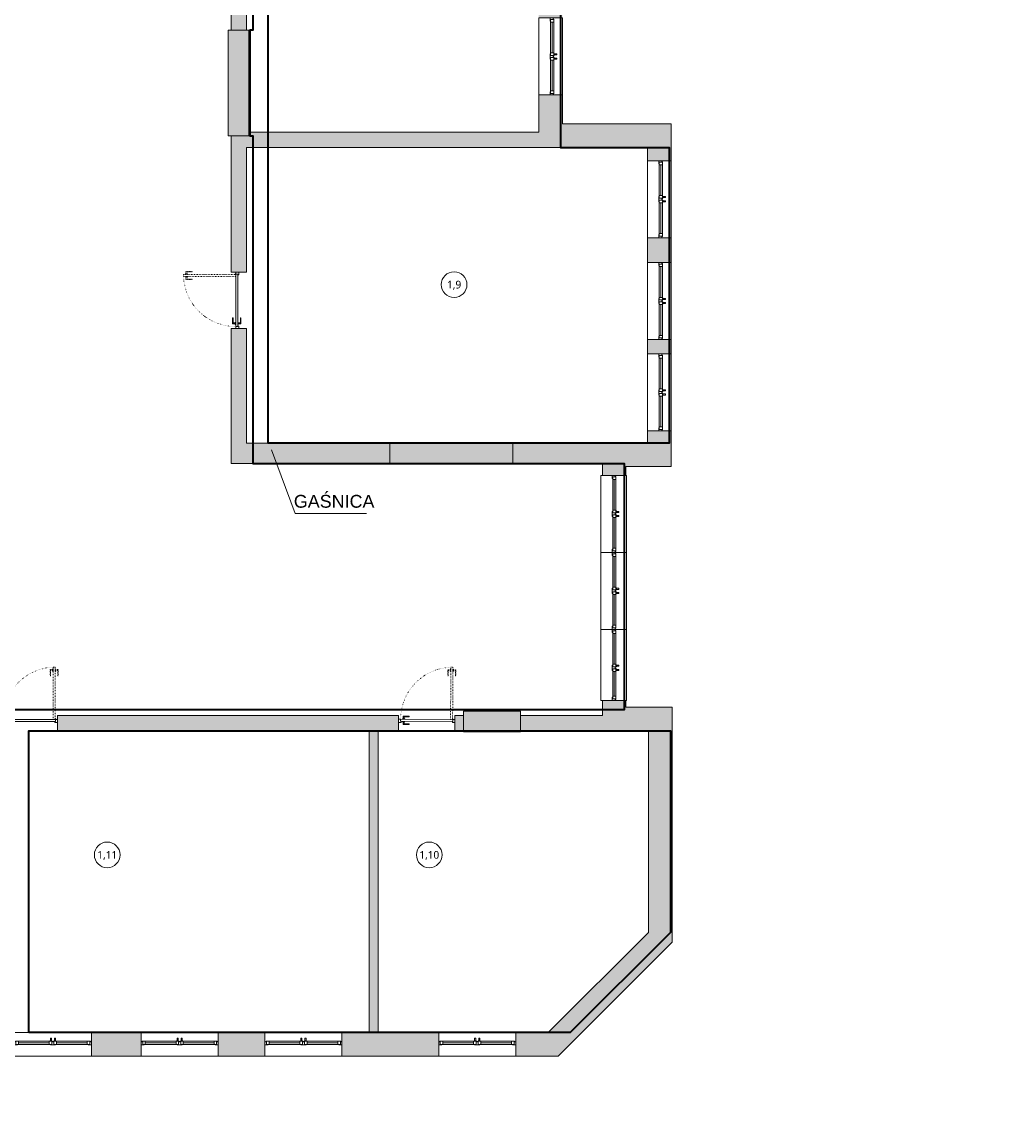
# Model space of a CAD drawing. Header units: millimetres. Extents: x -221 to 149158, y -114258 to 0.
# Tile 158 of 219: x 99992 to 101913, y -54940 to -52789. Entities that reach past the tile are written whole.
import ezdxf
from ezdxf.enums import TextEntityAlignment as Align

# ---------------------------------------------------------------- set-up
doc = ezdxf.new("R2010")
doc.units = ezdxf.units.MM
doc.linetypes.add('ACAD_ISO03W100', pattern=[30, 12, -18])
doc.linetypes.add('ACAD_ISO07W100', pattern=[3, 0, -3])
doc.layers.get('0').update_dxf_attribs({"lineweight": 0})
doc.layers.add('A-przekrycieram.ART', color=7, linetype='Continuous', lineweight=0, true_color=0xffffff)
for name, color, linetype, lineweight in [('opis..KF', 250, 'Continuous', 15), ('powierzchnie', 21, 'Continuous', 50), ('stolarka_arch', 250, 'Continuous', 5), ('wymiar..KF', 12, 'Continuous', 5), ('wypełnienie istn..KF', 250, 'Continuous', 0), ('ściany ist..KF', 61, 'Continuous', 5)]:
    doc.layers.add(name, color=color, linetype=linetype, lineweight=lineweight)
doc.styles.add('ARCH', font='segoeuil.ttf')
doc.styles.add('DIM', font='simplex.shx', dxfattribs={"width": 0.6})
doc.styles.get("Standard").update_dxf_attribs({"font": 'arial.ttf'})
doc.dimstyles.new('100-STD', dxfattribs={"dimscale": 10, "dimtxt": 1.3, "dimasz": 0.15, "dimexe": 5, "dimexo": 10, "dimgap": 0.4, "dimtad": 1, "dimdec": 1, "dimrnd": 0.5, "dimdsep": 46, "dimtxsty": 'DIM', "dimblk": 'KR21', "dimcen": 1, "dimdle": 10, "dimse1": 1, "dimse2": 1, "dimclrd": 256, "dimclre": 256, "dimclrt": 256, "dimadec": 0, "dimazin": 0, "dimtfac": 1, "dimtdec": 1, "dimtmove": 2, "dimatfit": 3, "dimldrblk": 'KR21', "dimfxl": 1, "dimtvp": 5.6, "dimtolj": 1, "dimtzin": 2, "dimarcsym": 0})

# ---------------------------------------------------------------- blocks, each defined once
blk = doc.blocks.new('KR21')
at = {"ltscale": 100}
blk.add_line((0, -5), (0, 5), dxfattribs=at)
at = {"ltscale": 100, "const_width": 0.84}
blk.add_lwpolyline([(-2.5, -2.5), (2.6, 2.6)], dxfattribs=at)
blk = doc.blocks.new('*D582')
at = {"layer": 'Defpoints', "color": 0, "linetype": 'ByBlock', "transparency": 16777216}
for p in [(0, -54123.3), (135331.4, -54123.3), (135533.8, -54575.5)]:
    blk.add_point(p, dxfattribs=at)
at = {"layer": 'wymiar..KF', "linetype": 'Continuous', "lineweight": -2, "transparency": 16777216}
blk.add_line((135331.4, -54574), (135331.4, -54124.8), dxfattribs=at)
at = {"layer": 'wymiar..KF', "linetype": 'ByBlock', "lineweight": -2, "transparency": 16777216, "xscale": 1.5, "yscale": 1.5, "zscale": 1.5}
for p, rotation in [((135331.4, -54123.3), 90), ((135331.4, -54575.5), 270)]:
    blk.add_blockref('KR21', p, dxfattribs=dict(at, rotation=rotation))
at = {"layer": 'wymiar..KF', "linetype": 'ByBlock', "transparency": 16777216, "insert": (135320.9, -54349.4), "char_height": 13, "attachment_point": 5, "rotation": 90, "style": 'DIM'}
blk.add_mtext('\\A1;452', dxfattribs=at)
blk = doc.blocks.new('*D583')
at = {"layer": 'Defpoints', "color": 0, "linetype": 'ByBlock', "transparency": 16777216}
for p in [(-202.4, -53646.3), (135612.3, -53646.3), (0, -54123.3)]:
    blk.add_point(p, dxfattribs=at)
at = {"layer": 'wymiar..KF', "linetype": 'Continuous', "lineweight": -2, "transparency": 16777216}
blk.add_line((-202.4, -54121.8), (-202.4, -53647.8), dxfattribs=at)
at = {"layer": 'wymiar..KF', "linetype": 'ByBlock', "lineweight": -2, "transparency": 16777216, "xscale": 1.5, "yscale": 1.5, "zscale": 1.5}
for p, rotation in [((-202.4, -53646.3), 90), ((-202.4, -54123.3), 270)]:
    blk.add_blockref('KR21', p, dxfattribs=dict(at, rotation=rotation))
at = {"layer": 'wymiar..KF', "linetype": 'ByBlock', "transparency": 16777216, "insert": (-212.9, -53884.8), "char_height": 13, "attachment_point": 5, "rotation": 90, "style": 'DIM'}
blk.add_mtext('\\A1;477', dxfattribs=at)
blk = doc.blocks.new('*U650')
at = {"layer": 'stolarka_arch', "linetype": 'ACAD_ISO03W100', "lineweight": 0, "ltscale": 0.1}
for points in [[(3.5, 97), (-1.5, 97), (-1.5, 85), (-0.5, 85), (-0.5, 95), (3.5, 95)], [(3.5, 98), (3.5, 94), (4.5, 94), (4.5, 98)], [(4.5, 102), (4.5, 0), (8.5, 0), (8.5, 102)], [(9.5, 98), (9.5, 94), (8.5, 94), (8.5, 98)], [(9.5, 97), (14.5, 97), (14.5, 85), (13.5, 85), (13.5, 95), (9.5, 95)]]:
    blk.add_lwpolyline(points, close=True, dxfattribs=at)
at = {"layer": 'stolarka_arch'}
for points in [[(5, -4), (5, -6), (0, -6), (0, 0), (4, 0), (4, -4), (5, -4)], [(106, 0), (4, 0), (4, -4), (106, -4)], [(101, 1), (101, 6), (89, 6), (89, 5), (99, 5), (99, 1)], [(102, 1), (98, 1), (98, 0), (102, 0)], [(105, -4), (105, -6), (110, -6), (110, 0), (106, 0), (106, -4), (105, -4)], [(101, -5), (101, -10), (89, -10), (89, -9), (99, -9), (99, -5)], [(102, -5), (98, -5), (98, -4), (102, -4)]]:
    blk.add_lwpolyline(points, close=True, dxfattribs=at)
blk.add_circle((4, 0.5), 0.5, dxfattribs=at)
at = {"layer": 'stolarka_arch', "linetype": 'ACAD_ISO07W100', "lineweight": 0, "ltscale": 0.5}
blk.add_arc((4, 0), 102, 0, 89.6506, dxfattribs=at)
blk = doc.blocks.new('*U1035')
at = {"layer": 'stolarka_arch', "lineweight": 0}
blk.add_lwpolyline([(0, 0), (150, 0), (150, -50), (0, -50)], close=True, dxfattribs=at)
at = {"layer": 'stolarka_arch'}
for points in [[(0, -22), (6, -22), (6, -23), (3, -23), (3, -28), (0, -28)], [(3, -23), (8, -23), (8, -29), (2, -29), (2, -28), (3, -28)], [(8, -26), (68, -26), (68, -23), (8, -23)], [(8, -26), (68, -26), (68, -29), (8, -29)], [(73, -23), (68, -23), (68, -29), (74, -29), (74, -28), (73, -28)], [(73, -30), (69, -30), (69, -29), (73, -29)], [(70, -22), (80, -22), (80, -23), (77, -23), (77, -28), (73, -28), (73, -23), (70, -23)], [(72, -35), (70, -35), (70, -30), (72, -30)], [(77, -23), (82, -23), (82, -29), (76, -29), (76, -28), (77, -28)], [(81, -30), (77, -30), (77, -29), (81, -29)], [(80, -35), (78, -35), (78, -30), (80, -30)], [(142, -26), (82, -26), (82, -23), (142, -23)], [(142, -26), (82, -26), (82, -29), (142, -29)], [(147, -23), (142, -23), (142, -29), (148, -29), (148, -28), (147, -28)], [(150, -22), (144, -22), (144, -23), (147, -23), (147, -28), (150, -28)]]:
    blk.add_lwpolyline(points, close=True, dxfattribs=at)
blk = doc.blocks.new('*U1031')
at = {"layer": 'stolarka_arch', "lineweight": 0}
blk.add_lwpolyline([(0, 0), (138.4, 0), (138.4, -50), (0, -50)], close=True, dxfattribs=at)
at = {"layer": 'stolarka_arch'}
for points in [[(0, -22), (6, -22), (6, -23), (3, -23), (3, -28), (0, -28)], [(3, -23), (8, -23), (8, -29), (2, -29), (2, -28), (3, -28)], [(8, -26), (68, -26), (68, -23), (8, -23)], [(8, -26), (68, -26), (68, -29), (8, -29)], [(73, -23), (68, -23), (68, -29), (74, -29), (74, -28), (73, -28)], [(73, -30), (69, -30), (69, -29), (73, -29)], [(70, -22), (80, -22), (80, -23), (77, -23), (77, -28), (73, -28), (73, -23), (70, -23)], [(72, -35), (70, -35), (70, -30), (72, -30)], [(77, -23), (82, -23), (82, -29), (76, -29), (76, -28), (77, -28)], [(81, -30), (77, -30), (77, -29), (81, -29)], [(80, -35), (78, -35), (78, -30), (80, -30)], [(130.4, -26), (82, -26), (82, -23), (130.4, -23)], [(130.4, -26), (82, -26), (82, -29), (130.4, -29)], [(135.4, -23), (130.4, -23), (130.4, -29), (136.4, -29), (136.4, -28), (135.4, -28)], [(138.4, -22), (132.4, -22), (132.4, -23), (135.4, -23), (135.4, -28), (138.4, -28)]]:
    blk.add_lwpolyline(points, close=True, dxfattribs=at)
blk = doc.blocks.new('*U985')
at = {"layer": 'stolarka_arch', "lineweight": 0}
blk.add_lwpolyline([(0, 0), (150, 0), (150, -46), (0, -46)], close=True, dxfattribs=at)
at = {"layer": 'stolarka_arch'}
for points in [[(0, -22), (6, -22), (6, -23), (3, -23), (3, -28), (0, -28)], [(3, -23), (8, -23), (8, -29), (2, -29), (2, -28), (3, -28)], [(8, -26), (68, -26), (68, -23), (8, -23)], [(8, -26), (68, -26), (68, -29), (8, -29)], [(73, -23), (68, -23), (68, -29), (74, -29), (74, -28), (73, -28)], [(73, -30), (69, -30), (69, -29), (73, -29)], [(70, -22), (80, -22), (80, -23), (77, -23), (77, -28), (73, -28), (73, -23), (70, -23)], [(72, -35), (70, -35), (70, -30), (72, -30)], [(77, -23), (82, -23), (82, -29), (76, -29), (76, -28), (77, -28)], [(81, -30), (77, -30), (77, -29), (81, -29)], [(80, -35), (78, -35), (78, -30), (80, -30)], [(142, -26), (82, -26), (82, -23), (142, -23)], [(142, -26), (82, -26), (82, -29), (142, -29)], [(147, -23), (142, -23), (142, -29), (148, -29), (148, -28), (147, -28)], [(150, -22), (144, -22), (144, -23), (147, -23), (147, -28), (150, -28)]]:
    blk.add_lwpolyline(points, close=True, dxfattribs=at)
blk = doc.blocks.new('nr pom')
at = {"layer": 'opis..KF', "lineweight": 20}
blk.add_circle((0, 0), 25, dxfattribs=at)
at = {"layer": 'opis..KF', "style": 'ARCH'}
blk.add_attdef('00', text='', height=15, dxfattribs=at).set_placement((0, 0), align=Align.MIDDLE_CENTER)
blk = doc.blocks.new('*U1674')
at = {"layer": 'A-przekrycieram.ART'}
h = blk.add_hatch(color=256, dxfattribs=at)
h.dxf.hatch_style = 1
h.paths.add_polyline_path([(0, 4200), (5940, 4200), (5940, 0), (0, 0)])
h.paths.add_polyline_path([(200, 4100), (5840, 4100), (5840, 100), (200, 100)], flags=16)

msp = doc.modelspace()

# ---------------------------------------------------------------- hatches: boundary and pattern name
at = {"layer": 'wypełnienie istn..KF', "true_color": 0xc8c8c8}
h = msp.add_hatch(color=9, dxfattribs=at)
h.dxf.hatch_style = 1
h.paths.add_polyline_path([(95819.07, -51363.29), (94793.07, -51363.29), (94793.07, -52196.19), (94839.07, -52196.19), (94839.07, -52000.29), (94943.07, -52000.29), (94943.07, -51970.29), (94943.07, -51959.29), (94839.07, -51959.29), (94839.07, -51409.29), (95773.07, -51409.29), (95773.07, -51970.29), (95566.62, -51970.29), (95566.62, -52000.29), (95773.07, -52000.29), (95773.07, -52152.78), (95819.07, -52152.78)])
h.paths.add_polyline_path([(95566.62, -51958.27), (95363.62, -51958.27), (95363.62, -52014.27), (95566.62, -52014.27)], flags=17)
h.paths.add_polyline_path([(95363.62, -51970.29), (95063.03, -51970.29), (95063.03, -52000.29), (95174.91, -52000.29), (95174.91, -52256.82), (95204.91, -52256.82), (95204.91, -52000.29), (95363.62, -52000.29)])
h.paths.add_polyline_path([(94953.04, -51970.29), (94943.07, -51970.29), (94943.07, -52000.29), (94953.04, -52000.29)], flags=17)
h.paths.add_polyline_path([(94839.07, -52346.19), (94793.07, -52346.19), (94793.07, -52367.67), (94839.07, -52367.67)])
h.paths.add_polyline_path([(94839.07, -52517.67), (94793.07, -52517.67), (94793.07, -52539.15), (94839.07, -52539.15)])
h.paths.add_polyline_path([(94839.07, -52689.15), (94793.07, -52689.15), (94793.07, -52710.63), (94839.07, -52710.63)])
h.paths.add_polyline_path([(94839.07, -52860.63), (94793.07, -52860.63), (94793.07, -52882.1), (94839.07, -52882.1)])
h.paths.add_polyline_path([(94839.07, -53032.1), (94793.07, -53032.1), (94793.07, -53053.58), (94839.07, -53053.58)])
h.paths.add_polyline_path([(94839.07, -53203.58), (94793.07, -53203.58), (94793.07, -53225.06), (94839.07, -53225.06)])
h.paths.add_polyline_path([(94839.07, -53375.06), (94793.07, -53375.06), (94793.07, -53396.54), (94839.07, -53396.54)])
h.paths.add_polyline_path([(94839.07, -53546.54), (94793.07, -53546.54), (94793.07, -53646.29), (94871.35, -53646.29), (94871.35, -53664.91), (94917.35, -53664.91), (94917.35, -53600.29), (94839.07, -53600.29)])
h.paths.add_polyline_path([(95204.91, -53589.29), (95174.91, -53589.29), (95174.91, -53619.29), (95204.91, -53619.29)])
h.paths.add_polyline_path([(95379.17, -54140.29), (94917.35, -54140.29), (94917.35, -54103.29), (94871.35, -54103.29), (94871.35, -54123.29), (94792.89, -54123.29), (94792.89, -54575.52), (95015.63, -54797.35), (95165.58, -54797.35), (95165.58, -54751.35), (95034.63, -54751.35), (94838.89, -54556.41), (94838.89, -54170.3), (95379.17, -54170.3)])
h.paths.add_polyline_path([(95081.07, -54276.32), (94969.07, -54276.32), (94969.07, -54317.32), (95081.07, -54317.32)], flags=17)
h.paths.add_polyline_path([(95419.38, -54751.35), (95315.58, -54751.35), (95315.58, -54797.35), (95419.38, -54797.35)])
h.paths.add_polyline_path([(95797.5, -54751.32), (95776.89, -54751.32), (95776.89, -54170.3), (96189.72, -54170.3), (96189.72, -54140.29), (95489.17, -54140.29), (95489.17, -54170.3), (95746.89, -54170.3), (95746.92, -54751.32), (95569.38, -54751.32), (95569.38, -54797.32), (95797.5, -54797.32)])
h.paths.add_polyline_path([(95855.41, -54179.3), (95814.91, -54179.3), (95814.91, -54323.3), (95855.41, -54323.3)], flags=17)
h.paths.add_polyline_path([(95972.61, -54751.31), (95947.5, -54751.31), (95947.5, -54797.31), (95972.61, -54797.31)], flags=17)
h.paths.add_polyline_path([(96147.72, -54751.31), (96122.61, -54751.31), (96122.61, -54797.31), (96147.72, -54797.31)], flags=17)
h.paths.add_polyline_path([(96322.83, -54751.3), (96297.72, -54751.3), (96297.72, -54797.3), (96322.83, -54797.3)])
h.paths.add_polyline_path([(96530.27, -54751.29), (96523.96, -54751.59), (96523.96, -54453.3), (96568.41, -54453.3), (96568.41, -54276), (96523.96, -54276), (96523.96, -54179.3), (96496.96, -54179.3), (96496.96, -54751.29), (96472.83, -54751.3), (96472.83, -54797.68), (96508.57, -54797.29), (96520.04, -54811.21), (96555.39, -54782.02)])
h.paths.add_polyline_path([(96733.72, -54927.58), (96699.25, -54897.02), (96673.91, -54925.61), (96650.9, -54897.69), (96615.43, -54926.97), (96672.63, -54996.39)])
h.paths.add_polyline_path([(96872.43, -54751.27), (96862.71, -54751.27), (96862.68, -54170.3), (97191.57, -54170.3), (97191.57, -54140.29), (96808.29, -54140.29), (96808.29, -54170.3), (96835.68, -54170.3), (96835.68, -54751.28), (96828.47, -54751.28), (96798.79, -54784.76), (96833.26, -54815.36), (96849.16, -54797.28), (96872.43, -54797.27)])
h.paths.add_polyline_path([(97047.54, -54751.27), (97022.43, -54751.27), (97022.43, -54797.27), (97047.54, -54797.27)], flags=17)
h.paths.add_polyline_path([(97222.64, -54751.26), (97197.54, -54751.26), (97197.54, -54797.26), (97222.64, -54797.26)])
h.paths.add_polyline_path([(97397.75, -54751.25), (97372.64, -54751.25), (97372.64, -54797.25), (97397.75, -54797.25)], flags=17)
h.paths.add_polyline_path([(97665.99, -54170.3), (98022.84, -54170.3), (98022.84, -54140.29), (98020.65, -54140.29), (97301.57, -54140.29), (97301.57, -54170.3), (97635.99, -54170.3), (97635.99, -54751.25), (97547.75, -54751.25), (97547.75, -54797.25), (97619.99, -54797.24), (97619.99, -54924.3), (97689.99, -54924.3), (97689.99, -54878.3), (97665.99, -54878.3)])
h.paths.add_polyline_path([(97886.32, -54878.3), (97839.99, -54878.3), (97839.99, -54924.3), (97886.32, -54924.3)], flags=17)
h.paths.add_polyline_path([(98082.65, -54878.3), (98036.32, -54878.3), (98036.32, -54924.3), (98082.65, -54924.3)])
h.paths.add_polyline_path([(98278.98, -54878.3), (98232.65, -54878.3), (98232.65, -54924.3), (98278.98, -54924.3)], flags=17)
h.paths.add_polyline_path([(98499.1, -54804.3), (98523.75, -54804.3), (98523.75, -54758.3), (98483.37, -54758.3), (98483.37, -54170.3), (98763.13, -54170.3), (98763.13, -54140.29), (98132.84, -54140.29), (98132.84, -54170.3), (98452.99, -54170.3), (98452.99, -54878.3), (98428.99, -54878.3), (98428.99, -54924.3), (98498.99, -54924.3)])
h.paths.add_polyline_path([(98698.86, -54758.3), (98673.75, -54758.3), (98673.75, -54804.3), (98698.86, -54804.3)], flags=17)
h.paths.add_polyline_path([(98873.97, -54758.31), (98848.86, -54758.31), (98848.86, -54804.31), (98873.97, -54804.31)])
h.paths.add_polyline_path([(99049.07, -54758.32), (99023.97, -54758.32), (99023.97, -54804.32), (99049.07, -54804.32)], flags=17)
h.paths.add_polyline_path([(99261.68, -54758.3), (99255.37, -54758.3), (99255.37, -54170.3), (99311.37, -54170.3), (99311.37, -54140.29), (98873.13, -54140.29), (98873.13, -54170.3), (99228.37, -54170.3), (99228.37, -54758.31), (99199.07, -54758.32), (99199.07, -54804.32), (99241.01, -54804.32), (99256.75, -54822.07), (99291.3, -54791.7)])
h.paths.add_polyline_path([(99474.65, -54933.92), (99439.18, -54904.63), (99416.17, -54932.55), (99390.83, -54903.96), (99356.41, -54934.48), (99417.45, -55003.33)])
h.paths.add_polyline_path([(99724.54, -54758.3), (99594.09, -54758.3), (99594.09, -54170.3), (99951.32, -54170.3), (99951.32, -54140.29), (99421.4, -54140.29), (99421.4, -54170.3), (99567.09, -54170.3), (99567.09, -54758.3), (99559.76, -54758.3), (99534.57, -54788.86), (99570.04, -54818.15), (99581.46, -54804.3), (99724.54, -54804.3)])
h.paths.add_polyline_path([(99977.45, -54758.3), (99874.54, -54758.3), (99874.54, -54804.3), (99977.45, -54804.3)])
h.paths.add_polyline_path([(100224.61, -54758.3), (100127.45, -54758.3), (100127.45, -54804.3), (100224.61, -54804.3)], flags=17)
h.paths.add_polyline_path([(100466.02, -54758.3), (100374.61, -54758.3), (100374.61, -54804.3), (100466.02, -54804.3)], flags=17)
h.paths.add_polyline_path([(100804.82, -54758.3), (100686.95, -54758.3), (100686.95, -54170.29), (100726.39, -54170.3), (100726.39, -54140.29), (100061.38, -54140.29), (100061.38, -54170.3), (100669.09, -54170.3), (100669.09, -54758.3), (100616.02, -54758.3), (100616.02, -54804.3), (100804.82, -54804.3)])
h.paths.add_polyline_path([(101259.95, -54582.38), (101259.95, -54123.81), (101169.95, -54123.81), (101169.95, -54110.8), (101123.95, -54110.8), (101123.95, -54140.29), (100963.95, -54140.29), (100963.95, -54170.3), (101213.95, -54169.81), (101213.95, -54563.29), (101018.44, -54758.3), (100954.82, -54758.3), (100954.82, -54804.3), (101037.46, -54804.3)])
h.paths.add_polyline_path([(100963.95, -54131.79), (100852.95, -54131.79), (100852.95, -54140.29), (100852.95, -54172.29), (100963.95, -54172.29), (100963.95, -54170.3)])
h.paths.add_polyline_path([(100852.95, -54140.29), (100836.39, -54140.29), (100836.39, -54170.3), (100852.95, -54170.3)])
h.paths.add_polyline_path([(101257.95, -53585.69), (101211.95, -53585.69), (101211.95, -53609.29), (100429.95, -53609.29), (100429.95, -53386.18), (100399.95, -53386.18), (100399.95, -53649.29), (101123.95, -53649.29), (101123.95, -53672.42), (101169.95, -53672.42), (101169.95, -53655.29), (101257.95, -53655.29)])
h.paths.add_polyline_path([(99886.95, -53589.29), (99856.95, -53589.29), (99856.95, -53619.29), (99886.95, -53619.29)])
h.paths.add_polyline_path([(101257.95, -53209.01), (101211.95, -53209.01), (101211.95, -53257.37), (101257.95, -53257.37)], flags=17)
h.paths.add_polyline_path([(101257.95, -53407.37), (101211.95, -53407.37), (101211.95, -53435.69), (101257.95, -53435.69)], flags=17)
h.paths.add_polyline_path([(101257.95, -52987.29), (101045.95, -52987.29), (101045.95, -52930.84), (100999.95, -52930.84), (100999.95, -53003.29), (100434.45, -53003.29), (100434.45, -53010.79), (100399.95, -53010.79), (100399.95, -53276.18), (100429.95, -53276.18), (100429.95, -53033.29), (101211.95, -53033.29), (101211.95, -53059.01), (101257.95, -53059.01)])
h.paths.add_polyline_path([(100434.45, -52804.79), (100393.95, -52804.79), (100393.95, -53010.79), (100434.45, -53010.79)])
h.paths.add_polyline_path([(100429.95, -52678.78), (100399.95, -52678.78), (100399.95, -52804.79), (100429.95, -52804.79)])
h.paths.add_polyline_path([(101045.95, -52755.84), (100999.95, -52755.84), (100999.95, -52780.84), (101045.95, -52780.84)])
h.paths.add_polyline_path([(101045.95, -52580.84), (100999.95, -52580.84), (100999.95, -52605.84), (101045.95, -52605.84)])
h.paths.add_polyline_path([(101045.95, -52351.74), (100999.95, -52351.74), (100999.95, -52355.37), (100429.95, -52355.37), (100429.95, -52242.79), (100420.45, -52242.79), (100420.45, -52201.29), (100429.95, -52201.29), (100429.95, -51833.89), (100399.95, -51833.89), (100399.95, -52568.78), (100429.95, -52568.78), (100429.95, -52376.79), (100999.95, -52376.79), (100999.95, -52430.84), (101045.95, -52430.84)])
h.paths.add_polyline_path([(100565.45, -52201.29), (100420.45, -52201.29), (100420.45, -52242.79), (100565.45, -52242.79)], flags=17)
h.paths.add_polyline_path([(101045.95, -52179.79), (100999.95, -52179.79), (100999.95, -52201.74), (101045.95, -52201.74)], flags=17)
h.paths.add_polyline_path([(101045.95, -52007.83), (100999.95, -52007.83), (100999.95, -52029.79), (101045.95, -52029.79)], flags=17)
h.paths.add_polyline_path([(101045.95, -51835.87), (100999.95, -51835.87), (100999.95, -51857.83), (101045.95, -51857.83)], flags=17)
h.paths.add_polyline_path([(101045.95, -51619.37), (100999.95, -51619.37), (100999.95, -51685.87), (101045.95, -51685.87)], flags=17)
h.paths.add_polyline_path([(101045.95, -51363.29), (99241.95, -51363.29), (99241.95, -51469.37), (99287.95, -51469.37), (99287.95, -51409.29), (99857.95, -51409.29), (99857.95, -51609.29), (99857.95, -51649.79), (99857.95, -51724.07), (99887.95, -51724.07), (99887.95, -51409.29), (100399.95, -51409.29), (100399.95, -51724.07), (100429.95, -51724.07), (100429.95, -51409.29), (100999.95, -51409.29), (100999.95, -51469.37), (101045.95, -51469.37)])
h.paths.add_polyline_path([(99554.95, -51634.79), (99287.95, -51634.79), (99287.95, -51619.37), (99241.95, -51619.37), (99241.95, -51685.87), (99287.95, -51685.87), (99287.95, -51649.79), (99554.95, -51649.79)], flags=17)
h.paths.add_polyline_path([(99857.95, -51609.29), (99773.95, -51609.29), (99773.95, -51649.79), (99857.95, -51649.79)], flags=17)
h.paths.add_polyline_path([(99666.95, -51609.29), (99554.95, -51609.29), (99554.95, -51649.79), (99666.95, -51649.79)], flags=17)
h.paths.add_polyline_path([(99287.95, -52351.74), (99241.95, -52351.74), (99241.95, -52373.7), (99287.95, -52373.7)])
h.paths.add_polyline_path([(99287.95, -52179.79), (99241.95, -52179.79), (99241.95, -52201.74), (99287.95, -52201.74)])
h.paths.add_polyline_path([(99287.95, -52007.83), (99241.95, -52007.83), (99241.95, -52029.79), (99287.95, -52029.79)])
h.paths.add_polyline_path([(99287.95, -51835.87), (99241.95, -51835.87), (99241.95, -51857.83), (99287.95, -51857.83)])
h.paths.add_polyline_path([(99923.95, -51997.29), (99887.95, -51997.29), (99883.95, -51997.29), (99883.95, -52142.29), (99923.95, -52142.29)])
h.paths.add_polyline_path([(99883.95, -51997.29), (99887.95, -51997.29), (99887.95, -51834.07), (99857.95, -51834.07), (99857.95, -52556.79), (99858.45, -52556.79), (99858.45, -52597.29), (99857.95, -52628.53), (99887.95, -52628.53), (99887.95, -52142.29), (99883.95, -52142.29)])
h.paths.add_polyline_path([(99858.45, -52556.79), (99682.45, -52556.79), (99682.45, -52597.29), (99858.45, -52597.29)])
h.paths.add_polyline_path([(99682.45, -52556.79), (99515.45, -52556.79), (99515.45, -52586.79), (99602.95, -52586.79), (99602.95, -52592.29), (99617.95, -52592.29), (99617.95, -52586.79), (99682.45, -52586.79)])
h.paths.add_polyline_path([(99515.45, -52556.79), (99338.45, -52556.79), (99338.45, -52597.29), (99515.45, -52597.29), (99515.45, -52586.79)])
h.paths.add_polyline_path([(99338.45, -52556.79), (99288.01, -52556.79), (99287.95, -52523.7), (99241.95, -52523.7), (99241.95, -52624.29), (99287.95, -52624.29), (99287.95, -52586.79), (99338.45, -52586.79)])
h.paths.add_polyline_path([(99887.95, -52738.53), (99857.95, -52738.53), (99857.95, -52781.29), (99617.95, -52781.29), (99617.95, -52702.29), (99602.95, -52702.29), (99602.95, -52781.29), (99287.95, -52781.29), (99287.95, -52774.29), (99241.95, -52774.29), (99241.95, -52804.29), (99287.95, -52804.29), (99287.95, -52796.29), (99602.95, -52796.29), (99602.95, -52799.29), (99617.95, -52799.29), (99617.95, -52796.29), (99857.95, -52796.29), (99857.95, -52841.2), (99887.95, -52841.2)])
h.paths.add_polyline_path([(99887.95, -52951.2), (99857.95, -52951.2), (99857.95, -52988.29), (99617.95, -52988.29), (99617.95, -52909.24), (99602.95, -52909.24), (99602.95, -52988.29), (99287.95, -52988.29), (99287.95, -52954.29), (99241.95, -52954.29), (99241.95, -52972.29), (99228.74, -52972.29), (99228.74, -53018.29), (99887.95, -53018.29)])
h.paths.add_polyline_path([(99078.74, -52972.29), (98982.47, -52972.29), (98982.47, -53018.29), (99046.81, -53018.29), (99046.81, -53589.29), (98758.45, -53589.29), (98758.45, -53619.29), (99076.95, -53619.29), (99076.95, -53018.29), (99078.74, -53018.29)])
h.paths.add_polyline_path([(98832.47, -52972.29), (98712.51, -52972.29), (98712.51, -53018.29), (98832.47, -53018.29)])
h.paths.add_polyline_path([(98562.51, -52972.29), (98428.99, -52972.29), (98428.99, -53018.29), (98452.99, -53018.12), (98452.99, -53589.84), (98093.8, -53589.29), (98093.8, -53619.29), (98648.45, -53619.29), (98648.45, -53589.29), (98483.37, -53589.29), (98483.37, -53018.29), (98562.51, -53018.29)])
h.paths.add_polyline_path([(97689.99, -52972.29), (97540.88, -52972.29), (97540.88, -53018.29), (97635.99, -53018.29), (97635.99, -53589.29), (97479.97, -53589.29), (97479.97, -53619.29), (97983.8, -53619.29), (97983.8, -53589.29), (97665.99, -53589.29), (97665.99, -53018.29), (97689.99, -53018.29)])
h.paths.add_polyline_path([(97886.32, -52972.29), (97839.99, -52972.29), (97839.99, -53018.29), (97886.32, -53018.29)], flags=17)
h.paths.add_polyline_path([(98082.65, -52972.29), (98036.32, -52972.29), (98036.32, -53018.29), (98082.65, -53018.29)])
h.paths.add_polyline_path([(98278.98, -52972.29), (98232.65, -52972.29), (98232.65, -53018.29), (98278.98, -53018.29)], flags=17)
h.paths.add_polyline_path([(97206.56, -52972.29), (97047.67, -52972.29), (97047.67, -53018.29), (97074.91, -53018.29), (97074.91, -53328.29), (97104.91, -53328.29), (97104.91, -53018.29), (97206.56, -53018.29)])
h.paths.add_polyline_path([(97390.88, -52972.29), (97356.56, -52972.29), (97356.56, -53018.29), (97390.88, -53018.29)])
h.paths.add_polyline_path([(97105.41, -53328.29), (97062.91, -53328.29), (97062.91, -53570.29), (97105.41, -53570.29)])
h.paths.add_polyline_path([(97369.97, -53589.29), (97104.91, -53589.29), (97104.91, -53570.29), (97074.91, -53570.29), (97074.91, -53589.29), (96681.16, -53589.29), (96681.16, -53619.29), (97369.97, -53619.29)])
h.paths.add_polyline_path([(96050.22, -52972.29), (95978.97, -52972.29), (95978.97, -53018.29), (95984.91, -53018.29), (95984.91, -53619.29), (96571.16, -53619.29), (96571.16, -53589.29), (96014.91, -53589.29), (96014.91, -53018.29), (96050.22, -53018.29)])
h.paths.add_polyline_path([(96215.15, -52972.29), (96200.22, -52972.29), (96200.22, -53018.29), (96215.15, -53018.29)], flags=17)
h.paths.add_polyline_path([(96388.49, -52972.29), (96365.15, -52972.29), (96365.15, -53018.29), (96388.49, -53018.29)], flags=17)
h.paths.add_polyline_path([(96556.94, -52972.29), (96538.49, -52972.29), (96538.49, -53018.29), (96556.94, -53018.29)], flags=17)
h.paths.add_polyline_path([(96724.33, -52972.29), (96706.94, -52972.29), (96706.94, -53018.29), (96724.33, -53018.29)])
h.paths.add_polyline_path([(96897.67, -52972.29), (96874.33, -52972.29), (96874.33, -53018.29), (96897.67, -53018.29)])
h.paths.add_polyline_path([(95819.07, -52302.78), (95773.07, -52302.78), (95773.07, -52316.08), (95819.07, -52316.08)])
h.paths.add_polyline_path([(95819.07, -52466.08), (95773.07, -52466.08), (95773.07, -52598.73), (95819.07, -52598.73)], flags=17)
h.paths.add_polyline_path([(95819.07, -52748.73), (95773.07, -52748.73), (95773.07, -52770.21), (95819.07, -52770.21)], flags=17)
h.paths.add_polyline_path([(95819.07, -52920.21), (95773.07, -52920.21), (95773.07, -52988.29), (95204.91, -52988.29), (95204.91, -52723.55), (95215.91, -52723.55), (95215.91, -52655.53), (95204.91, -52655.53), (95204.91, -52551.55), (95215.91, -52551.55), (95215.91, -52398.53), (95204.91, -52398.53), (95204.91, -52366.82), (95174.91, -52366.82), (95174.91, -53018.29), (95828.97, -53018.29), (95828.97, -52972.29), (95819.07, -52972.29)])
h.paths.add_polyline_path([(100180.95, -50910.29), (101280.95, -50910.29), (101280.95, -48483.29), (99297.95, -48483.29), (99297.95, -51363.29), (100180.95, -51363.29)])
h.paths.add_polyline_path([(100130.95, -51313.34), (99347.95, -51314.02), (99347.95, -48533.29), (101230.95, -48533.29), (101230.95, -50860.29), (100130.95, -50860.29)], flags=16)

# ---------------------------------------------------------------- linework, layer by layer
msp.add_lwpolyline([(100709.45, -53649.29), (100949.45, -53649.29), (100949.45, -53609.29), (100709.45, -53609.29)], close=True)
msp.add_lwpolyline([(100478.94, -53622.77), (100524.89, -53746.29), (100664.08, -53746.29)])
at = {"layer": 'powierzchnie', "linetype": 'ByBlock', "lineweight": 35}
for points in [[(100442.41, -51409.29), (100442.41, -52804.79), (100436.41, -52804.79), (100436.41, -53010.79), (100442.41, -53010.79), (100442.41, -53649.29), (101166.41, -53649.29), (101166.41, -54129.29), (98689.45, -54129.29), (98495.45, -54341.77)], [(100472.41, -52376.79), (101042.41, -52376.79), (101042.41, -53033.29), (101254.41, -53033.29), (101254.41, -53609.29), (100472.41, -53609.29), (100472.41, -52376.79)], [(100005.83, -54758.3), (100005.83, -54170.3), (101256.41, -54170.3), (101256.41, -54563.29), (101060.89, -54758.3), (100005.83, -54758.3)]]:
    msp.add_lwpolyline(points, dxfattribs=at)
at = {"layer": 'ściany ist..KF', "linetype": 'ByBlock'}
for points in [[(100429.95, -52678.78), (100399.95, -52678.78), (100399.95, -52804.79), (100393.95, -52804.79), (100393.95, -53010.79), (100399.95, -53010.79), (100399.95, -53276.18), (100429.95, -53276.18), (100429.95, -53033.29), (101211.95, -53033.29), (101211.95, -53059.01), (101257.95, -53059.01), (101257.95, -52987.29), (101045.95, -52987.29), (101045.95, -52930.84), (100999.95, -52930.84), (100999.95, -53003.29), (100434.45, -53003.29), (100434.45, -52804.79), (100429.95, -52804.79), (100429.95, -52678.78)], [(100399.95, -53386.18), (100429.95, -53386.18), (100429.95, -53609.29), (101211.95, -53609.29), (101211.95, -53585.69), (101257.95, -53585.69), (101257.95, -53655.29), (101169.95, -53655.29), (101169.95, -53672.42), (101123.95, -53672.42), (101123.95, -53649.29), (100399.95, -53649.29), (100399.95, -53386.18)], [(100954.82, -54804.3), (101037.46, -54804.3), (101259.95, -54582.38), (101259.95, -54123.81), (101169.95, -54123.81), (101169.95, -54110.8), (101123.95, -54110.8), (101123.95, -54140.29), (100963.95, -54140.29), (100963.95, -54131.79), (100852.95, -54131.79), (100852.95, -54140.29), (100836.39, -54140.29), (100836.39, -54170.3), (100852.95, -54170.3), (100852.95, -54172.29), (100963.95, -54172.29), (100963.95, -54170.3), (101213.95, -54169.81), (101213.95, -54563.29), (101018.44, -54758.3), (100954.82, -54758.3), (100954.82, -54804.3)], [(100616.02, -54804.3), (100616.02, -54758.3), (100669.09, -54758.3), (100669.09, -54170.3), (100061.38, -54170.3), (100061.38, -54140.29), (100726.39, -54140.29), (100726.39, -54170.3), (100686.95, -54170.29), (100686.95, -54758.3), (100804.82, -54758.3), (100804.82, -54804.3), (100616.02, -54804.3)]]:
    msp.add_lwpolyline(points, dxfattribs=at)
for points in [[(100393.95, -53010.79), (100434.45, -53010.79), (100434.45, -52804.79), (100393.95, -52804.79)], [(101211.95, -53257.37), (101257.95, -53257.37), (101257.95, -53209.01), (101211.95, -53209.01)], [(101211.95, -53435.69), (101257.95, -53435.69), (101257.95, -53407.37), (101211.95, -53407.37)], [(100852.95, -54172.29), (100963.95, -54172.29), (100963.95, -54131.79), (100852.95, -54131.79)], [(100127.45, -54804.3), (100224.61, -54804.3), (100224.61, -54758.3), (100127.45, -54758.3)], [(100374.61, -54804.3), (100466.02, -54804.3), (100466.02, -54758.3), (100374.61, -54758.3)]]:
    msp.add_lwpolyline(points, close=True, dxfattribs=at)

# ---------------------------------------------------------------- block references
at = {"xscale": 2, "yscale": 2, "zscale": 2}
msp.add_blockref('*U1674', (93022.86, -56225.76), dxfattribs=at)
at = {"layer": 'opis..KF', "color": 30}
for p, values in [((100834.81, -53300.48), {'00': '1,9'}), ((100158.36, -54412.01), {'00': '1,11'}), ((100786.3, -54412.01), {'00': '1,10'})]:
    msp.add_blockref('nr pom', p, dxfattribs=at).add_auto_attribs(values)
at = {"layer": 'stolarka_arch', "xscale": -1}
for name, p, rotation in [('*U985', (100999.95, -52780.84), 90), ('*U985', (101211.95, -53059.01), 90), ('*U985', (101211.95, -53257.37), 90), ('*U650', (100408.95, -53276.18), 90), ('*U985', (101211.95, -53435.69), 90), ('*U650', (100836.39, -54148.2), 359.723656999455), ('*U985', (99977.45, -54804.3), 180), ('*U985', (100224.61, -54804.3), 180), ('*U985', (100466.02, -54804.3), 180), ('*U985', (100804.82, -54804.3), 180)]:
    msp.add_blockref(name, p, dxfattribs=dict(at, rotation=rotation))
at = {"layer": 'stolarka_arch', "color": 5, "xscale": -1, "rotation": 89.99999457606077}
for name, p in [('*U1035', (101121.11, -53672.42)), ('*U1035', (101121.11, -53822.42)), ('*U1031', (101121.11, -53972.42))]:
    msp.add_blockref(name, p, dxfattribs=at)
at = {"layer": 'stolarka_arch', "xscale": -1}
msp.add_blockref('*U650', (100061.37, -54147.93), dxfattribs=at)

# ---------------------------------------------------------------- texts
at = {"insert": (100679.44, -53710.36), "char_height": 25, "attachment_point": 3}
msp.add_mtext_dynamic_manual_height_columns('GAŚNICA', width=406.668, gutter_width=12.5, heights=[0], dxfattribs=at)

# ---------------------------------------------------------------- dimensions: what is measured, and where the dimension line sits
at = {"layer": 'wymiar..KF', "linetype": 'ByBlock'}
for base, p1, p2, picture, middle in [((-202.42, -53646.29), (0, -54123.29), (135612.31, -53646.29), '*D583', (-212.92, -53884.79)), ((135331.42, -54123.29), (135533.84, -54575.52), (0, -54123.29), '*D582', (135320.92, -54349.41))]:
    dim = msp.add_linear_dim(base=base, p1=p1, p2=p2, angle=90, dimstyle='100-STD', override={"dimfxl": 8, "dimfxlon": 1}, dxfattribs=at)
    dim.commit()
    dim.dimension.update_dxf_attribs({"geometry": picture, "text_midpoint": middle})

doc.saveas('drawing.dxf')
